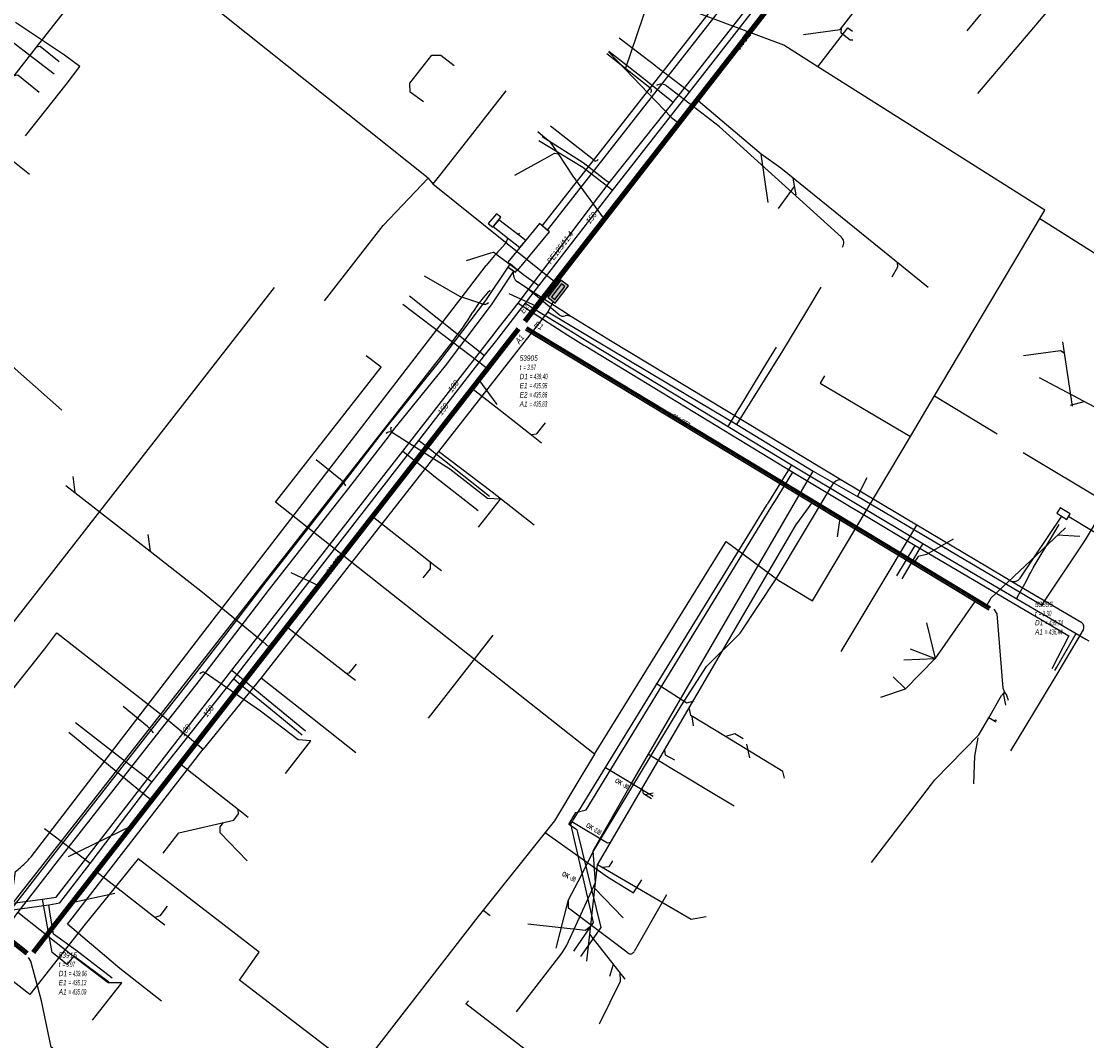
# Model space of a CAD drawing. Header units: metres. Extents: x 2695563 to 2696938, y 1260544 to 1262032.
# Tile 66 of 256: x 2696063 to 2696163, y 1260739 to 1260835. Entities that reach past the tile are written whole.
import ezdxf

# ---------------------------------------------------------------- set-up
doc = ezdxf.new("R2010")
doc.units = ezdxf.units.M
doc.linetypes.add('AUSGEZOGEN', pattern=[0])
for name, color, linetype in [('AW_LK_ Haltung Text', 7, 'AUSGEZOGEN'), ('AW_LK_Ein-Auslauftext', 24, 'AUSGEZOGEN'), ('AW_LK_Haltung', 24, 'AUSGEZOGEN'), ('AW_LK_Normschacht Text', 24, 'AUSGEZOGEN'), ('EW_Hoehenpunkt_Text', 7, 'AUSGEZOGEN'), ('EW_LK_Bauwerk_FL_Linie_Punkt', 1, 'AUSGEZOGEN'), ('EW_LK_Trasseabs', 1, 'AUSGEZOGEN'), ('EW_LK_Trasserand', 1, 'AUSGEZOGEN'), ('FM_LK_SW_BAUWERK', 94, 'AUSGEZOGEN'), ('FM_LK_SW_TRASSEKANTE', 94, 'AUSGEZOGEN'), ('GA_LK_Leitung', 32, 'AUSGEZOGEN'), ('GA_LK_Leitung_Text', 32, 'AUSGEZOGEN'), ('TV_LK_LEITUNG', 92, 'AUSGEZOGEN'), ('WA_LK_Leitung', 171, 'AUSGEZOGEN'), ('WA_LK_Leitung_Text', 171, 'AUSGEZOGEN')]:
    doc.layers.add(name, color=color, linetype=linetype)
doc.styles.add('ARIAL', font='arial.ttf')
doc.styles.add('ARIALNARROW', font='ARIALN.TTF')
pattern_1 = [(0, (2699905, 1265050), (2025, 2025), [2025, -2025]), (90, (2699905, 1265050), (-2025, 2025), [2025, -2025])]
pattern_2 = [(0, (2708005, 1273150), (6075, 6075), [6075, -6075]), (90, (2708005, 1273150), (-6075, 6075), [6075, -6075])]

# ---------------------------------------------------------------- blocks, each defined once
blk = doc.blocks.new('COMPLEXOBJECT_1712')
at = {"layer": 'EW_LK_Trasserand', "color": 1, "linetype": 'AUSGEZOGEN', "transparency": 33554687}
for p, q in [((6012.65, 10781.61), (6012.3, 10779.59)), ((6013.58, 10779.38), (6013.94, 10781.48))]:
    blk.add_line(p, q, dxfattribs=at)
for points in [[(6022.06, 10791.16), (6023.52, 10792.92), (6029.48, 10800.66), (6040.18, 10814.2), (6052.25, 10829.54), (6066.24, 10847.46), (6065.22, 10848.29), (6051.18, 10830.41), (6039.14, 10815.01), (6028.46, 10801.49), (6022.44, 10793.8), (6020.93, 10792.22)], [(6010.37, 10774.76), (6009.44, 10773.35), (6007.98, 10771.48), (6007, 10770.1), (6008.52, 10770.04)], [(6008.52, 10770.04), (6008.99, 10770.67), (6010.5, 10772.6), (6011.5, 10774.11)]]:
    blk.add_lwpolyline(points, dxfattribs=at)
for centre, radius, start, end in [((5987.01, 10834.82), 54.45, 304.3893, 308.5216), ((6012.35, 10801.11), 13.91, 296.5461, 314.3247), ((6025.63, 10779.05), 13.39, 125.967, 147.1026), ((6023.86, 10780.25), 9.95, 122.1401, 147.6386), ((6024.51, 10779.91), 11.98, 147.6204, 171.815), ((6024.62, 10779.87), 10.8, 148.1136, 171.4471), ((6000, 10781.68), 12.47, 326.2831, 350.3392), ((6000.76, 10781.4), 12.98, 325.8783, 351.0641)]:
    blk.add_arc(centre, radius, start, end, dxfattribs=at)
blk = doc.blocks.new('COMPLEXOBJECT_1714')
at = {"layer": 'EW_LK_Trasserand', "color": 1, "linetype": 'AUSGEZOGEN', "transparency": 33554687}
blk.add_line((6031.1, 10768.89), (6036.31, 10765.68), dxfattribs=at)
for points in [[(6059.99, 10749.23), (6061.67, 10751.12), (6061.88, 10751.38), (6065.88, 10756.55), (6075.08, 10768.31), (6078.82, 10773.04), (6079.44, 10773.85), (6082.13, 10777.36), (6085.7, 10782.02), (6089.83, 10787.26), (6093.18, 10791.54), (6096.98, 10796.47), (6097.41, 10797.03), (6102.24, 10803.03), (6106.58, 10808.77), (6108.69, 10811.92), (6108.11, 10812.31), (6106.01, 10809.18), (6101.69, 10803.47), (6096.86, 10797.47), (6096.4, 10796.87), (6092.62, 10791.97), (6089.28, 10787.69), (6085.15, 10782.45), (6081.58, 10777.78), (6078.89, 10774.28), (6078.26, 10773.47), (6074.53, 10768.74), (6065.33, 10756.98), (6061.32, 10751.81), (6061.13, 10751.56), (6059.59, 10749.83)], [(6036.69, 10766.27), (6031.55, 10769.43), (6031.1, 10768.89)], [(6038.94, 10763.86), (6039.48, 10763.44), (6039.83, 10763.17), (6040.72, 10762.47), (6054.16, 10751.92), (6058.01, 10749.06)], [(6058.36, 10749.67), (6054.58, 10752.47), (6041.16, 10763.01), (6040.31, 10763.68), (6039.91, 10763.99), (6039.36, 10764.43)]]:
    blk.add_lwpolyline(points, dxfattribs=at)
for centre, radius, start, end in [((6019.93, 10739.09), 31.22, 52.4979, 58.3744), ((6020.15, 10739.4), 31.55, 52.4937, 58.38), ((6058.84, 10750.33), 0.814, 233.3558, 260.1673), ((6058.87, 10750.48), 0.969, 260.213, 318.2751), ((6058.94, 10750.31), 1.56, 233.2409, 260.362), ((6058.93, 10750.18), 1.43, 260.0524, 318.4035)]:
    blk.add_arc(centre, radius, start, end, dxfattribs=at)
blk = doc.blocks.new('COMPLEXOBJECT_2184')
at = {"layer": 'EW_LK_Trasseabs', "color": 1, "linetype": 'AUSGEZOGEN', "transparency": 33554687}
for centre, radius, start, end in [((6113.32, 10808.32), 0.628, 231.0575, 286.0512), ((6113.69, 10807.03), 0.712, 55.8445, 106.0723)]:
    blk.add_arc(centre, radius, start, end, dxfattribs=at)
blk = doc.blocks.new('COMPLEXOBJECT_2224')
at = {"layer": 'EW_LK_Trasseabs', "color": 1, "linetype": 'AUSGEZOGEN', "transparency": 33554687}
blk.add_line((6123.03, 10753.32), (6119.99, 10747.97), dxfattribs=at)
blk.add_arc((6119.63, 10748.17), 0.411, 236.8173, 329.6196, dxfattribs=at)
blk = doc.blocks.new('COMPLEXOBJECT_2225')
at = {"layer": 'EW_LK_Trasseabs', "color": 1, "linetype": 'AUSGEZOGEN', "transparency": 33554687}
blk.add_lwpolyline([(6102.92, 10805.32), (6096.97, 10797.7), (6061.11, 10751.95), (6059.47, 10749.85)], dxfattribs=at)
for centre, radius, start, end in [((6114, 10802.46), 10.75, 134.6779, 148.6129), ((6080.13, 10823.11), 28.91, 322.0266, 328.6396)]:
    blk.add_arc(centre, radius, start, end, dxfattribs=at)
blk = doc.blocks.new('COMPLEXOBJECT_2278')
at = {"layer": 'EW_LK_Trasseabs', "color": 1, "linetype": 'AUSGEZOGEN', "transparency": 33554687}
blk.add_line((6107.36, 10813.92), (6107.87, 10814.5), dxfattribs=at)
blk.add_arc((6107.19, 10815.1), 0.907, 318.4972, 357.5845, dxfattribs=at)
blk = doc.blocks.new('COMPLEXOBJECT_2451')
at = {"layer": 'EW_LK_Trasseabs', "color": 1, "linetype": 'AUSGEZOGEN', "transparency": 33554687}
blk.add_lwpolyline([(6058.95, 10749.68), (6061.49, 10753.03), (6061.85, 10755.5)], dxfattribs=at)
blk.add_arc((6056.61, 10762.47), 8.72, 306.9506, 314.4799, dxfattribs=at)
blk = doc.blocks.new('COMPLEXOBJECT_2455')
at = {"layer": 'EW_LK_Trasseabs', "color": 1, "linetype": 'AUSGEZOGEN', "transparency": 33554687}
blk.add_line((6138.47, 10791.58), (6138.77, 10792.04), dxfattribs=at)
blk.add_arc((6139.29, 10791.66), 0.643, 62.5307, 144.2543, dxfattribs=at)
blk = doc.blocks.new('COMPLEXOBJECT_2456')
at = {"layer": 'EW_LK_Trasseabs', "color": 1, "linetype": 'AUSGEZOGEN', "transparency": 33554687}
blk.add_line((6156.26, 10783.08), (6160.19, 10788.88), dxfattribs=at)
blk.add_arc((6155.66, 10783.45), 0.709, 242.09, 328.1919, dxfattribs=at)
blk = doc.blocks.new('COMPLEXOBJECT_2457')
at = {"layer": 'EW_LK_Trasseabs', "color": 1, "linetype": 'AUSGEZOGEN', "transparency": 33554687}
for p, q in [((6162.06, 10778.86), (6155.32, 10782.83)), ((6159.85, 10774.2), (6162.21, 10778.21))]:
    blk.add_line(p, q, dxfattribs=at)
blk.add_arc((6161.75, 10778.45), 0.521, 333.4689, 53.0614, dxfattribs=at)
blk = doc.blocks.new('COMPLEXOBJECT_2458')
at = {"layer": 'EW_LK_Trasseabs', "color": 1, "linetype": 'AUSGEZOGEN', "transparency": 33554687}
blk.add_lwpolyline([(6139.46, 10815.12), (6127.97, 10825.52), (6123.1, 10829.28)], dxfattribs=at)
for centre, radius, start, end in [((6122.52, 10828.59), 0.904, 49.9947, 118.6288), ((6138.98, 10814.59), 0.714, 325.325, 47.8529)]:
    blk.add_arc(centre, radius, start, end, dxfattribs=at)
blk = doc.blocks.new('COMPLEXOBJECT_2459')
at = {"layer": 'EW_LK_Trasseabs', "color": 1, "linetype": 'AUSGEZOGEN', "transparency": 33554687}
blk.add_line((6104.12, 10809.91), (6106.09, 10812.45), dxfattribs=at)
blk.add_arc((6119.79, 10801.83), 17.34, 135.8101, 142.2394, dxfattribs=at)
blk = doc.blocks.new('COMPLEXOBJECT_2460')
at = {"layer": 'EW_LK_Trasseabs', "color": 1, "linetype": 'AUSGEZOGEN', "transparency": 33554687}
blk.add_line((6109.99, 10810.27), (6109.02, 10810.92), dxfattribs=at)
blk.add_arc((6109.54, 10811.68), 0.92, 163.2921, 235.7107, dxfattribs=at)
blk = doc.blocks.new('COMPLEXOBJECT_2565')
at = {"layer": 'EW_LK_Trasseabs', "color": 1, "linetype": 'AUSGEZOGEN', "transparency": 33554687}
blk.add_line((6063.31, 10756.88), (6079.56, 10778.04), dxfattribs=at)
blk.add_arc((6056.67, 10762.44), 8.66, 314.302, 320.071, dxfattribs=at)
blk = doc.blocks.new('COMPLEXOBJECT_2629')
at = {"layer": 'EW_LK_Trasseabs', "color": 1, "linetype": 'AUSGEZOGEN', "transparency": 33554687}
blk.add_line((6074.24, 10769.12), (6071.97, 10771.02), dxfattribs=at)
blk.add_arc((6071.59, 10766.01), 4.08, 38.0644, 49.5569, dxfattribs=at)
blk = doc.blocks.new('COMPLEXOBJECT_2630')
at = {"layer": 'EW_LK_Trasseabs', "color": 1, "linetype": 'AUSGEZOGEN', "transparency": 33554687}
blk.add_line((6092.39, 10792.34), (6090.1, 10794.2), dxfattribs=at)
blk.add_arc((6091, 10790.62), 2.21, 30.7489, 50.9981, dxfattribs=at)

msp = doc.modelspace()

# ---------------------------------------------------------------- hatches: boundary and pattern name
at = {"layer": 'EW_LK_Bauwerk_FL_Linie_Punkt', "lineweight": 18, "transparency": 33554687}
h = msp.add_hatch(dxfattribs=at)
h.set_pattern_fill('MUSTER', color=1, scale=2025, style=0, pattern_type=2)
h.set_pattern_definition(pattern_1)
h.paths.add_polyline_path([(2696108.43, 1260816.8), (2696108.02, 1260817.13), (2696107.25, 1260816.2), (2696107.66, 1260815.86)], flags=0)
h = msp.add_hatch(dxfattribs=at)
h.set_pattern_fill('MUSTER', color=1, scale=4050, style=0, pattern_type=2)
h.set_pattern_definition([(0, (2703955, 1269100), (4050, 4050), [4050, -4050]), (90, (2703955, 1269100), (-4050, 4050), [4050, -4050])])
h.paths.add_polyline_path([(2696113, 1260815.43), (2696112.06, 1260816.2), (2696109.09, 1260812.58), (2696110.03, 1260811.81)], flags=0)
h = msp.add_hatch(dxfattribs=at)
h.set_pattern_fill('MUSTER', color=1, scale=2025, style=0, pattern_type=2)
h.set_pattern_definition(pattern_1)
h.paths.add_polyline_path([(2696161.95, 1260788.91), (2696161, 1260789.49), (2696160.69, 1260788.98), (2696161.64, 1260788.4)], flags=0)
at = {"layer": 'EW_LK_Trasserand', "lineweight": 18, "transparency": 33554687}
h = msp.add_hatch(dxfattribs=at)
h.set_pattern_fill('MUSTER', color=1, scale=6075, style=0, pattern_type=2)
h.set_pattern_definition(pattern_2)
h.paths.add_polyline_path([(2696131.75, 1260840.85), (2696112.3, 1260816.01), (2696112.82, 1260815.58), (2696132.31, 1260840.5), (2696138.59, 1260848.35), (2696145.96, 1260857.77), (2696145.43, 1260858.19), (2696138.08, 1260848.76)], flags=0)
h = msp.add_hatch(dxfattribs=at)
h.set_pattern_fill('MUSTER', color=1, scale=6075, style=0, pattern_type=2)
h.set_pattern_definition(pattern_2)
h.paths.add_polyline_path([(2696108.23, 1260816.56), (2696107.72, 1260815.93), (2696110.22, 1260813.96), (2696110.76, 1260814.62)], flags=0)
h = msp.add_hatch(dxfattribs=at)
h.set_pattern_fill('MUSTER', color=1, scale=6075, style=0, pattern_type=2)
h.set_pattern_definition(pattern_2)
h.paths.add_polyline_path([(2696032.07, 1260768.7), (2696037.27, 1260765.49), (2696037.36, 1260765.44), (2696037.45, 1260765.38), (2696037.54, 1260765.33), (2696037.63, 1260765.27), (2696037.71, 1260765.22), (2696037.8, 1260765.16), (2696037.89, 1260765.1), (2696037.97, 1260765.05), (2696038.06, 1260764.99), (2696038.15, 1260764.93), (2696038.23, 1260764.88), (2696038.32, 1260764.82), (2696038.4, 1260764.76), (2696038.49, 1260764.7), (2696038.57, 1260764.65), (2696038.66, 1260764.59), (2696038.74, 1260764.53), (2696038.83, 1260764.47), (2696038.91, 1260764.41), (2696039, 1260764.35), (2696039.08, 1260764.29), (2696039.17, 1260764.23), (2696039.25, 1260764.17), (2696039.33, 1260764.11), (2696039.42, 1260764.05), (2696039.5, 1260763.99), (2696039.58, 1260763.92), (2696039.66, 1260763.86), (2696039.75, 1260763.8), (2696039.83, 1260763.74), (2696039.91, 1260763.67), (2696040.45, 1260763.25), (2696040.8, 1260762.98), (2696041.69, 1260762.28), (2696055.13, 1260751.73), (2696058.98, 1260748.87), (2696059, 1260748.86), (2696059.02, 1260748.84), (2696059.04, 1260748.83), (2696059.05, 1260748.82), (2696059.07, 1260748.8), (2696059.1, 1260748.79), (2696059.12, 1260748.78), (2696059.14, 1260748.77), (2696059.16, 1260748.76), (2696059.18, 1260748.74), (2696059.2, 1260748.73), (2696059.22, 1260748.72), (2696059.24, 1260748.71), (2696059.26, 1260748.7), (2696059.28, 1260748.69), (2696059.31, 1260748.68), (2696059.33, 1260748.67), (2696059.35, 1260748.67), (2696059.37, 1260748.66), (2696059.4, 1260748.65), (2696059.42, 1260748.64), (2696059.44, 1260748.63), (2696059.46, 1260748.63), (2696059.49, 1260748.62), (2696059.51, 1260748.61), (2696059.53, 1260748.61), (2696059.56, 1260748.6), (2696059.58, 1260748.6), (2696059.6, 1260748.59), (2696059.63, 1260748.59), (2696059.65, 1260748.58), (2696059.7, 1260748.58), (2696059.74, 1260748.57), (2696059.79, 1260748.57), (2696059.84, 1260748.56), (2696059.88, 1260748.56), (2696059.93, 1260748.56), (2696059.98, 1260748.56), (2696060.02, 1260748.57), (2696060.07, 1260748.57), (2696060.12, 1260748.58), (2696060.16, 1260748.59), (2696060.21, 1260748.6), (2696060.25, 1260748.61), (2696060.3, 1260748.62), (2696060.34, 1260748.63), (2696060.39, 1260748.65), (2696060.43, 1260748.67), (2696060.48, 1260748.69), (2696060.52, 1260748.71), (2696060.56, 1260748.73), (2696060.6, 1260748.75), (2696060.64, 1260748.77), (2696060.68, 1260748.8), (2696060.72, 1260748.82), (2696060.76, 1260748.85), (2696060.8, 1260748.88), (2696060.83, 1260748.91), (2696060.87, 1260748.94), (2696060.9, 1260748.97), (2696060.93, 1260749.01), (2696060.96, 1260749.04), (2696062.64, 1260750.93), (2696062.85, 1260751.19), (2696066.85, 1260756.35), (2696076.05, 1260768.12), (2696079.79, 1260772.85), (2696080.41, 1260773.67), (2696083.1, 1260777.17), (2696086.67, 1260781.83), (2696090.8, 1260787.07), (2696094.15, 1260791.35), (2696097.95, 1260796.28), (2696098.38, 1260796.84), (2696103.21, 1260802.84), (2696107.55, 1260808.58), (2696109.66, 1260811.73), (2696109.08, 1260812.12), (2696106.98, 1260808.99), (2696102.66, 1260803.27), (2696097.83, 1260797.28), (2696097.37, 1260796.68), (2696093.59, 1260791.78), (2696090.25, 1260787.5), (2696086.12, 1260782.26), (2696082.55, 1260777.59), (2696079.86, 1260774.09), (2696079.23, 1260773.28), (2696075.5, 1260768.55), (2696066.3, 1260756.78), (2696062.29, 1260751.62), (2696062.1, 1260751.37), (2696060.56, 1260749.64), (2696060.54, 1260749.62), (2696060.52, 1260749.6), (2696060.5, 1260749.58), (2696060.47, 1260749.56), (2696060.45, 1260749.53), (2696060.42, 1260749.52), (2696060.4, 1260749.5), (2696060.37, 1260749.48), (2696060.34, 1260749.46), (2696060.32, 1260749.45), (2696060.29, 1260749.43), (2696060.26, 1260749.42), (2696060.23, 1260749.4), (2696060.2, 1260749.39), (2696060.17, 1260749.38), (2696060.14, 1260749.37), (2696060.11, 1260749.36), (2696060.08, 1260749.35), (2696060.05, 1260749.34), (2696060.02, 1260749.34), (2696059.99, 1260749.33), (2696059.96, 1260749.33), (2696059.93, 1260749.32), (2696059.9, 1260749.32), (2696059.86, 1260749.32), (2696059.83, 1260749.32), (2696059.8, 1260749.32), (2696059.77, 1260749.32), (2696059.74, 1260749.33), (2696059.71, 1260749.33), (2696059.67, 1260749.33), (2696059.66, 1260749.34), (2696059.65, 1260749.34), (2696059.64, 1260749.34), (2696059.63, 1260749.34), (2696059.61, 1260749.35), (2696059.6, 1260749.35), (2696059.59, 1260749.35), (2696059.58, 1260749.36), (2696059.57, 1260749.36), (2696059.56, 1260749.36), (2696059.54, 1260749.37), (2696059.53, 1260749.37), (2696059.52, 1260749.38), (2696059.51, 1260749.38), (2696059.5, 1260749.39), (2696059.49, 1260749.39), (2696059.48, 1260749.4), (2696059.46, 1260749.4), (2696059.45, 1260749.41), (2696059.44, 1260749.41), (2696059.43, 1260749.42), (2696059.42, 1260749.42), (2696059.41, 1260749.43), (2696059.4, 1260749.44), (2696059.39, 1260749.44), (2696059.38, 1260749.45), (2696059.37, 1260749.45), (2696059.36, 1260749.46), (2696059.35, 1260749.47), (2696059.34, 1260749.48), (2696059.33, 1260749.48), (2696055.55, 1260752.28), (2696042.13, 1260762.82), (2696041.28, 1260763.49), (2696040.88, 1260763.8), (2696040.33, 1260764.24), (2696040.24, 1260764.3), (2696040.16, 1260764.37), (2696040.08, 1260764.43), (2696039.99, 1260764.49), (2696039.91, 1260764.55), (2696039.82, 1260764.62), (2696039.74, 1260764.68), (2696039.65, 1260764.74), (2696039.57, 1260764.8), (2696039.49, 1260764.86), (2696039.4, 1260764.92), (2696039.31, 1260764.98), (2696039.23, 1260765.04), (2696039.14, 1260765.1), (2696039.06, 1260765.16), (2696038.97, 1260765.22), (2696038.89, 1260765.28), (2696038.8, 1260765.34), (2696038.71, 1260765.4), (2696038.63, 1260765.46), (2696038.54, 1260765.51), (2696038.45, 1260765.57), (2696038.36, 1260765.63), (2696038.28, 1260765.69), (2696038.19, 1260765.74), (2696038.1, 1260765.8), (2696038.01, 1260765.86), (2696037.92, 1260765.91), (2696037.83, 1260765.97), (2696037.75, 1260766.02), (2696037.66, 1260766.08), (2696032.52, 1260769.24)], flags=0)
h = msp.add_hatch(dxfattribs=at)
h.set_pattern_fill('MUSTER', color=1, scale=6075, style=0, pattern_type=2)
h.set_pattern_definition(pattern_2)
h.paths.add_polyline_path([(2696109.29, 1260812.42), (2696109.08, 1260812.12), (2696109.81, 1260811.63), (2696109.97, 1260811.86)], flags=0)
at = {"layer": 'FM_LK_SW_BAUWERK', "transparency": 33554687}
for points in [[(2696114.79, 1260810.34), (2696114.08, 1260810.9), (2696112.83, 1260809.28), (2696113.54, 1260808.73)], [(2696114.44, 1260810.3), (2696114.13, 1260810.54), (2696113.18, 1260809.32), (2696113.49, 1260809.07)]]:
    msp.add_hatch(color=7, dxfattribs=at).paths.add_polyline_path(points)

# ---------------------------------------------------------------- linework, layer by layer
at = {"layer": 'AW_LK_Haltung', "linetype": 'AUSGEZOGEN', "transparency": 33554687}
for p, q in [((2696149.11, 1260856.74), (2696110.53, 1260807.12)), ((2696149.12, 1260856.73), (2696110.55, 1260807.11)), ((2696149.14, 1260856.72), (2696110.57, 1260807.1)), ((2696149.34, 1260856.56), (2696110.77, 1260806.94)), ((2696149.36, 1260856.55), (2696110.79, 1260806.93)), ((2696149.38, 1260856.53), (2696110.8, 1260806.92)), ((2696109.93, 1260806.41), (2696064.33, 1260747.81)), ((2696109.94, 1260806.4), (2696064.35, 1260747.79)), ((2696109.96, 1260806.39), (2696064.37, 1260747.78)), ((2696110.16, 1260806.23), (2696064.57, 1260747.62)), ((2696110.18, 1260806.22), (2696064.59, 1260747.61)), ((2696110.2, 1260806.21), (2696064.6, 1260747.6)), ((2696154.28, 1260779.87), (2696110.73, 1260806.19)), ((2696154.29, 1260779.89), (2696110.74, 1260806.21)), ((2696154.3, 1260779.91), (2696110.75, 1260806.22)), ((2696154.44, 1260780.13), (2696110.89, 1260806.45)), ((2696154.45, 1260780.15), (2696110.9, 1260806.46)), ((2696154.46, 1260780.16), (2696110.91, 1260806.48)), ((2696063.77, 1260747.46), (2696018.79, 1260783.31)), ((2696063.79, 1260747.48), (2696018.8, 1260783.32)), ((2696063.8, 1260747.49), (2696018.81, 1260783.34)), ((2696063.96, 1260747.7), (2696018.97, 1260783.54)), ((2696063.97, 1260747.71), (2696018.98, 1260783.56)), ((2696063.99, 1260747.73), (2696019, 1260783.57))]:
    msp.add_line(p, q, dxfattribs=at)
at = {"layer": 'AW_LK_Haltung', "color": 255, "transparency": 33554687}
for p, q in [((2696149.24, 1260856.64), (2696110.67, 1260807.02)), ((2696110.06, 1260806.31), (2696064.47, 1260747.7)), ((2696154.37, 1260780.02), (2696110.82, 1260806.34)), ((2696063.88, 1260747.59), (2696018.89, 1260783.44))]:
    msp.add_line(p, q, dxfattribs=at)
at = {"layer": 'AW_LK_Haltung', "color": 24, "linetype": 'AUSGEZOGEN', "transparency": 33554687}
for p, q in [((2696122.3, 1260837.17), (2696120.11, 1260830.71)), ((2696153.26, 1260828.44), (2696159.93, 1260836.3)), ((2696127.61, 1260827.22), (2696126.98, 1260827.75)), ((2696132.9, 1260822.74), (2696127.61, 1260827.22)), ((2696124.51, 1260826.14), (2696125.02, 1260825.73)), ((2696111.9, 1260824.86), (2696112.38, 1260824.46)), ((2696109.75, 1260820.74), (2696112.81, 1260822.45)), ((2696134.73, 1260821.41), (2696132.9, 1260822.74)), ((2696133.56, 1260818.2), (2696132.9, 1260822.74)), ((2696148.59, 1260810.2), (2696134.73, 1260821.41)), ((2696136.18, 1260818.9), (2696135.89, 1260820.47)), ((2696134.53, 1260817.61), (2696136.04, 1260819.68)), ((2696109.18, 1260809.62), (2696111.77, 1260808.44)), ((2696099.21, 1260808.62), (2696106.49, 1260803.11)), ((2696067.16, 1260798.68), (2696058.44, 1260806.36)), ((2696161.22, 1260805.09), (2696162.14, 1260799.05)), ((2696106.49, 1260803.11), (2696107.05, 1260802.69)), ((2696108.09, 1260799.19), (2696106.37, 1260801.56)), ((2696108.51, 1260798.5), (2696105.69, 1260800.69)), ((2696161.97, 1260799.15), (2696163.26, 1260799.49)), ((2696068.2, 1260792.44), (2696068.4, 1260790.94)), ((2696136.25, 1260787.99), (2696137.34, 1260789.5)), ((2696137.34, 1260789.5), (2696137.66, 1260789.94)), ((2696099.1, 1260786.5), (2696096.34, 1260788.67)), ((2696140.06, 1260786.75), (2696140.31, 1260788.51)), ((2696117.5, 1260755.92), (2696136.26, 1260788)), ((2696161.5, 1260787.62), (2696154.49, 1260781)), ((2696075.25, 1260786.97), (2696075.47, 1260785.4)), ((2696150.95, 1260786.54), (2696148.44, 1260785.09)), ((2696162.86, 1260786.78), (2696160.75, 1260786.92)), ((2696088.69, 1260783.42), (2696091.29, 1260782.19)), ((2696080.37, 1260781.56), (2696086.08, 1260776.88)), ((2696149.24, 1260775.31), (2696153, 1260780.67)), ((2696154.49, 1260781), (2696154.1, 1260780.35)), ((2696091.02, 1260776.17), (2696088.4, 1260778.22)), ((2696148.43, 1260778.67), (2696149.24, 1260775.32)), ((2696086.08, 1260776.88), (2696086.62, 1260776.43)), ((2696146.91, 1260776.24), (2696149.24, 1260775.32)), ((2696146.31, 1260775.19), (2696149.25, 1260775.32)), ((2696146.47, 1260772.48), (2696149.25, 1260775.32)), ((2696145.3, 1260773.61), (2696146.47, 1260772.48)), ((2696144.13, 1260771.68), (2696146.46, 1260772.48)), ((2696126.55, 1260769.01), (2696126.42, 1260769.88)), ((2696067.81, 1260768.41), (2696074.94, 1260762.56)), ((2696149.23, 1260763.92), (2696153.34, 1260768.16)), ((2696131.83, 1260766), (2696131.55, 1260767.29)), ((2696080.88, 1260763.36), (2696078.37, 1260765.33)), ((2696143.27, 1260756.15), (2696149.23, 1260763.92)), ((2696074.94, 1260762.56), (2696075.49, 1260762.11)), ((2696122.74, 1260762.67), (2696121.99, 1260762.51)), ((2696067.8, 1260756.71), (2696073.76, 1260759.64)), ((2696076.69, 1260757.04), (2696078.17, 1260758.93)), ((2696073.02, 1260753.23), (2696070.49, 1260755.2)), ((2696116.5, 1260746.89), (2696117.5, 1260755.92)), ((2696072.13, 1260753.25), (2696068.1, 1260752.37)), ((2696119.91, 1260750.95), (2696117.26, 1260753.72)), ((2696120.11, 1260745.19), (2696116.78, 1260749.42)), ((2696118.68, 1260745.48), (2696119, 1260746.6))]:
    msp.add_line(p, q, dxfattribs=at)
for points in [[(2696136.87, 1260833.98), (2696140.33, 1260834.43), (2696140.45, 1260834.59), (2696145.5, 1260841.12)], [(2696067.74, 1260836.59), (2696064.76, 1260832.78), (2696062.66, 1260830.09), (2696060.59, 1260827.45)], [(2696141.51, 1260833.43), (2696141.26, 1260833.43), (2696140.42, 1260834.09), (2696140.45, 1260834.59)], [(2696066.91, 1260831.41), (2696065.12, 1260832.86), (2696064.76, 1260832.78)], [(2696118.54, 1260832.36), (2696120.11, 1260830.71), (2696124.51, 1260826.14)], [(2696101.17, 1260827.64), (2696099.9, 1260828.55), (2696099.86, 1260829.39), (2696101.94, 1260832.02), (2696102.78, 1260832.03), (2696104.05, 1260831.05)], [(2696065.04, 1260828.51), (2696063.04, 1260830.16), (2696062.66, 1260830.09)], [(2696112.38, 1260824.46), (2696113.01, 1260823.95), (2696113.8, 1260822.76), (2696115.2, 1260820.65), (2696118.03, 1260816.74)], [(2696112.81, 1260822.45), (2696113.48, 1260822.82), (2696113.8, 1260822.76)], [(2696145.2, 1260811.19), (2696145.75, 1260812.13), (2696145.7, 1260812.54)], [(2696157.54, 1260803.8), (2696161.04, 1260804.29), (2696161.38, 1260804.06)], [(2696159.03, 1260801.74), (2696173.03, 1260794.31), (2696173.47, 1260794.35)], [(2696112.26, 1260795.57), (2696111.63, 1260796.07), (2696108.51, 1260798.5)], [(2696112.6, 1260797.49), (2696111.74, 1260796.4), (2696111.28, 1260796.34)], [(2696067.55, 1260791.6), (2696068.4, 1260790.94), (2696075.47, 1260785.4), (2696080.37, 1260781.56)], [(2696102.85, 1260783.56), (2696102.22, 1260784.05), (2696099.1, 1260786.5)], [(2696148.44, 1260785.09), (2696147.64, 1260784.9), (2696147.25, 1260784.32)], [(2696101.14, 1260782.91), (2696101.81, 1260783.75), (2696101.81, 1260784.38)], [(2696155.77, 1260772.19), (2696155.65, 1260772.53), (2696155.09, 1260779.51), (2696154.8, 1260779.95)], [(2696094.77, 1260773.25), (2696094.14, 1260773.74), (2696091.02, 1260776.17)], [(2696094.82, 1260774.81), (2696094.13, 1260773.95), (2696093.9, 1260773.92)], [(2696123.02, 1260773.01), (2696125.9, 1260771.15), (2696126.6, 1260771.36)], [(2696153.34, 1260768.16), (2696154.3, 1260769.76), (2696155.47, 1260771.85), (2696155.77, 1260772.17)], [(2696155.9, 1260770.94), (2696155.71, 1260771.91), (2696155.77, 1260772.19)], [(2696156.15, 1260771.38), (2696155.95, 1260771.95), (2696155.77, 1260772.19)], [(2696135.1, 1260764.07), (2696134.93, 1260764.71), (2696129.54, 1260767.99), (2696126.27, 1260769.97), (2696126.16, 1260770.6)], [(2696154.95, 1260769.33), (2696154.76, 1260769.46), (2696154.3, 1260769.76)], [(2696155.02, 1260769.46), (2696154.92, 1260769.52), (2696154.76, 1260769.46)], [(2696131.21, 1260767.78), (2696130.43, 1260768.24), (2696129.54, 1260767.99)], [(2696152.87, 1260763.56), (2696152.99, 1260766.15), (2696153.29, 1260767.88)], [(2696124.77, 1260765.78), (2696123.9, 1260766.25), (2696123.83, 1260766.75)], [(2696084.69, 1260760.38), (2696084.05, 1260760.87), (2696080.88, 1260763.36)], [(2696122.59, 1260762.15), (2696121.83, 1260762.61), (2696121.75, 1260763.11)], [(2696078.16, 1260758.93), (2696083.32, 1260760.12), (2696083.78, 1260760.73), (2696083.73, 1260761.15)], [(2696115.1, 1260760.02), (2696118.45, 1260757.99), (2696118.76, 1260758.07)], [(2696084.58, 1260756.31), (2696082.06, 1260758.95), (2696082.06, 1260759.51), (2696082.36, 1260759.9)], [(2696118.93, 1260756.3), (2696118.57, 1260755.75), (2696117.93, 1260755.67)], [(2696127.73, 1260751.05), (2696126.33, 1260750.8), (2696117.51, 1260755.92)], [(2696076.86, 1260750.25), (2696076.22, 1260750.74), (2696073.02, 1260753.23)], [(2696077.07, 1260752.04), (2696076.36, 1260751.13), (2696075.91, 1260750.99)], [(2696110.96, 1260750.4), (2696116.37, 1260749.78), (2696116.87, 1260750.21)], [(2696065.25, 1260743.16), (2696064.24, 1260746.87), (2696064.03, 1260747.22)], [(2696117.71, 1260740.98), (2696119.67, 1260744.99), (2696119.63, 1260745.8)], [(2696067.2, 1260738.04), (2696066.61, 1260738.45), (2696066.16, 1260738.81), (2696065.25, 1260743.16)], [(2696112.45, 1260737.49), (2696112.33, 1260737.32), (2696105.15, 1260742.86), (2696105.38, 1260743.15)]]:
    msp.add_lwpolyline(points, dxfattribs=at)
at = {"layer": 'EW_LK_Bauwerk_FL_Linie_Punkt', "color": 1, "linetype": 'AUSGEZOGEN', "transparency": 33554687}
for points in [[(2696108.43, 1260816.8), (2696108.02, 1260817.13), (2696107.25, 1260816.2), (2696107.66, 1260815.86), (2696108.43, 1260816.8)], [(2696113, 1260815.43), (2696112.06, 1260816.2), (2696109.09, 1260812.58), (2696110.03, 1260811.81), (2696113, 1260815.43)], [(2696161.95, 1260788.91), (2696161, 1260789.49), (2696160.69, 1260788.98), (2696161.64, 1260788.4), (2696161.95, 1260788.91)]]:
    msp.add_lwpolyline(points, close=True, dxfattribs=at)
at = {"layer": 'EW_LK_Trasseabs', "color": 1, "linetype": 'AUSGEZOGEN', "transparency": 33554687}
for p, q in [((2696067.41, 1260832.02), (2696062.81, 1260835.11)), ((2696122.43, 1260828.95), (2696118.4, 1260832.15)), ((2696068.87, 1260830.98), (2696067.41, 1260832.02)), ((2696067.56, 1260829.28), (2696068.87, 1260830.98)), ((2696063.76, 1260824.45), (2696067.56, 1260829.28)), ((2696117.14, 1260822.18), (2696113.09, 1260825.37)), ((2696110.08, 1260815.14), (2696110.21, 1260815.3)), ((2696104.56, 1260809.35), (2696101.26, 1260811.25)), ((2696106.72, 1260808.64), (2696104.56, 1260809.35)), ((2696113.9, 1260807.64), (2696110.96, 1260810.08)), ((2696114.15, 1260808.03), (2696110.96, 1260810.08)), ((2696115.06, 1260807.43), (2696114.15, 1260808.03)), ((2696118.73, 1260805.17), (2696115.06, 1260807.43)), ((2696140.55, 1260792.04), (2696118.73, 1260805.17)), ((2696103.64, 1260793.13), (2696098.25, 1260796.53)), ((2696107.17, 1260790.37), (2696103.64, 1260793.13)), ((2696147.53, 1260787.86), (2696140.55, 1260792.04)), ((2696106.33, 1260787.67), (2696108.38, 1260790.29)), ((2696108.38, 1260790.29), (2696107.17, 1260790.37)), ((2696161.8, 1260788.66), (2696171.03, 1260783.11)), ((2696144.94, 1260783.51), (2696147.53, 1260787.86)), ((2696154.17, 1260783.9), (2696147.53, 1260787.86)), ((2696143.23, 1260780.67), (2696144.94, 1260783.51)), ((2696155.95, 1260782.84), (2696154.17, 1260783.9)), ((2696156.29, 1260782.64), (2696155.95, 1260782.84)), ((2696140.4, 1260775.98), (2696143.23, 1260780.67)), ((2696085.85, 1260770.39), (2696080.65, 1260773.97)), ((2696159.24, 1260771.4), (2696160.82, 1260774.01)), ((2696156.37, 1260766.64), (2696159.24, 1260771.4)), ((2696089.38, 1260767.67), (2696085.85, 1260770.39)), ((2696120.65, 1260763.05), (2696125.36, 1260770.87)), ((2696088.19, 1260764.53), (2696090.58, 1260767.59)), ((2696090.58, 1260767.59), (2696089.38, 1260767.67)), ((2696118.07, 1260758.77), (2696120.65, 1260763.05)), ((2696117.18, 1260757.29), (2696118.07, 1260758.77)), ((2696115.68, 1260754.37), (2696117.18, 1260757.29)), ((2696114.79, 1260752.64), (2696115.68, 1260754.37)), ((2696113.62, 1260748.09), (2696114.79, 1260752.64)), ((2696067.99, 1260747.55), (2696063.02, 1260751.46)), ((2696071.53, 1260744.83), (2696067.99, 1260747.55)), ((2696070.06, 1260741.35), (2696072.81, 1260744.84)), ((2696072.81, 1260744.84), (2696071.53, 1260744.83))]:
    msp.add_line(p, q, dxfattribs=at)
for points in [[(2696080.53, 1260777.85), (2696091.21, 1260791.71), (2696105.09, 1260809.72)], [(2696130.92, 1260777.7), (2696134.31, 1260782.81), (2696139.44, 1260791.39)], [(2696125.36, 1260770.87), (2696127.75, 1260774.58), (2696130.92, 1260777.7)], [(2696120.38, 1260747.64), (2696114.79, 1260751.86), (2696114.79, 1260752.64)]]:
    msp.add_lwpolyline(points, dxfattribs=at)
for centre, radius, start, end in [((2696122.3, 1260828.7), 0.283, 309.5949, 62.7911), ((2696117.34, 1260822.39), 0.291, 224.7094, 325.7719), ((2696106.88, 1260809.14), 0.523, 252.0088, 317.6326), ((2696097.98, 1260796.18), 0.441, 53.4099, 137.2957), ((2696098.45, 1260796.87), 0.39, 150.2241, 238.8675), ((2696080.44, 1260773.67), 0.368, 55.2435, 144.9515)]:
    msp.add_arc(centre, radius, start, end, dxfattribs=at)
at = {"layer": 'EW_LK_Trasserand', "color": 1, "linetype": 'AUSGEZOGEN', "transparency": 33554687}
for points in [[(2696131.75, 1260840.85), (2696112.3, 1260816.01), (2696112.82, 1260815.58), (2696132.31, 1260840.5), (2696138.59, 1260848.35), (2696145.96, 1260857.77), (2696145.43, 1260858.19), (2696138.08, 1260848.76), (2696131.75, 1260840.85)], [(2696108.23, 1260816.56), (2696107.72, 1260815.93), (2696110.22, 1260813.96), (2696110.76, 1260814.62), (2696108.23, 1260816.56)], [(2696109.29, 1260812.42), (2696109.08, 1260812.12), (2696109.81, 1260811.63), (2696109.97, 1260811.86), (2696109.29, 1260812.42)]]:
    msp.add_lwpolyline(points, close=True, dxfattribs=at)
at = {"layer": 'FM_LK_SW_BAUWERK', "color": 94, "transparency": 33554687}
for points in [[(2696114.79, 1260810.34), (2696114.08, 1260810.9), (2696112.83, 1260809.28), (2696113.54, 1260808.73), (2696114.79, 1260810.34)], [(2696114.44, 1260810.3), (2696114.13, 1260810.54), (2696113.18, 1260809.32), (2696113.49, 1260809.07), (2696114.44, 1260810.3)]]:
    msp.add_lwpolyline(points, close=True, dxfattribs=at)
at = {"layer": 'FM_LK_SW_TRASSEKANTE', "color": 94, "linetype": 'AUSGEZOGEN', "transparency": 33554687}
for p, q in [((2696101.59, 1260820.47), (2696102.04, 1260819.94)), ((2696102.04, 1260819.94), (2696113.77, 1260810.5)), ((2696113.36, 1260808.86), (2696112.83, 1260807.92)), ((2696112.83, 1260807.92), (2696102.57, 1260794.77)), ((2696130.6, 1260797.33), (2696137.79, 1260792.94)), ((2696102.57, 1260794.77), (2696085.91, 1260773.5)), ((2696165.41, 1260789.92), (2696157.52, 1260794.65)), ((2696137.79, 1260792.94), (2696141.96, 1260790.55)), ((2696141.96, 1260790.55), (2696142.87, 1260792.33)), ((2696085.91, 1260773.5), (2696080.45, 1260766.79))]:
    msp.add_line(p, q, dxfattribs=at)
for points in [[(2696101.59, 1260820.47), (2696082.64, 1260835.57), (2696075, 1260841.74), (2696070.4, 1260845.37)], [(2696152.27, 1260834.33), (2696154.8, 1260837.43), (2696157.32, 1260840.53), (2696161.77, 1260846)], [(2696108.9, 1260828.68), (2696105.2, 1260823.96), (2696102.66, 1260820.72), (2696102.04, 1260819.94)], [(2696064.12, 1260820.83), (2696062.55, 1260822.06), (2696060.97, 1260823.29), (2696057.48, 1260826.74)], [(2696091.84, 1260808.94), (2696097.38, 1260816.03), (2696101.59, 1260820.47)], [(2696130.6, 1260797.33), (2696134.92, 1260804.24), (2696136.99, 1260807.66), (2696138.53, 1260810.23)], [(2696112.83, 1260807.92), (2696125.97, 1260800.09), (2696130.6, 1260797.33)], [(2696111.56, 1260787.87), (2696107.62, 1260790.95), (2696102.57, 1260794.77)], [(2696122.31, 1260766.35), (2696125.97, 1260772.63), (2696137.79, 1260792.94)], [(2696165.41, 1260789.92), (2696163.35, 1260786.49), (2696159.24, 1260780.35), (2696141.96, 1260790.55)], [(2696061.85, 1260771.55), (2696065.58, 1260776.24), (2696066.68, 1260777.73), (2696076.61, 1260769.97), (2696080.45, 1260766.79)], [(2696085.91, 1260773.5), (2696090.88, 1260769.58), (2696094.81, 1260766.5)], [(2696076.53, 1260743.11), (2696072.6, 1260746.2), (2696067.69, 1260750.37), (2696080.45, 1260766.79)], [(2696109.9, 1260742.12), (2696111.74, 1260744.49), (2696114.19, 1260747.66), (2696114.63, 1260748.39), (2696117.33, 1260754.26), (2696117.1, 1260757.25), (2696120.72, 1260763.57), (2696122.31, 1260766.35)], [(2696122.31, 1260766.35), (2696124.35, 1260765.08), (2696125.97, 1260764.11), (2696127.78, 1260763.03), (2696130.36, 1260761.49)]]:
    msp.add_lwpolyline(points, dxfattribs=at)
at = {"layer": 'GA_LK_Leitung', "color": 32, "linetype": 'AUSGEZOGEN', "transparency": 33554687}
for p, q in [((2696116.15, 1260821.91), (2696112.3, 1260824.35)), ((2696107.95, 1260806.05), (2696110.04, 1260808.73)), ((2696102.7, 1260792.06), (2696106.3, 1260789.25))]:
    msp.add_line(p, q, dxfattribs=at)
for points in [[(2696110.04, 1260808.73), (2696118.6, 1260820.02), (2696124.61, 1260827.58), (2696136.2, 1260842.35), (2696146.77, 1260855.72)], [(2696122.18, 1260829.56), (2696122.01, 1260829.69), (2696118.59, 1260832.39)], [(2696124.61, 1260827.58), (2696124.31, 1260827.82), (2696122.37, 1260829.4), (2696122.18, 1260829.56)], [(2696118.6, 1260820.02), (2696118.3, 1260820.25), (2696116.15, 1260821.91)], [(2696110.04, 1260808.73), (2696114.73, 1260805.71), (2696116.24, 1260804.79)], [(2696020.76, 1260784.08), (2696021.1, 1260783.82), (2696056.79, 1260755.55), (2696061.11, 1260752.14), (2696065.34, 1260752.71), (2696066.62, 1260752.89), (2696083.13, 1260774.23), (2696099.21, 1260794.8), (2696107.79, 1260805.84), (2696107.95, 1260806.05)], [(2696116.24, 1260804.79), (2696116.43, 1260804.67), (2696135.87, 1260792.83), (2696147.36, 1260785.96)], [(2696099.21, 1260794.8), (2696101.71, 1260792.84), (2696101.95, 1260792.65), (2696102.3, 1260792.38), (2696102.7, 1260792.06)], [(2696133.85, 1260789.56), (2696134, 1260789.8), (2696134.23, 1260790.18), (2696135.77, 1260792.68), (2696135.87, 1260792.83)], [(2696115.6, 1260759.22), (2696115.48, 1260759.29), (2696115.26, 1260759.44), (2696114.82, 1260759.73), (2696115.47, 1260760.85), (2696116.45, 1260761.11), (2696133.85, 1260789.56)], [(2696145.64, 1260783.09), (2696147.26, 1260785.8), (2696147.36, 1260785.96)], [(2696147.36, 1260785.96), (2696148.12, 1260785.51), (2696161.81, 1260777.46), (2696160.2, 1260774.37)], [(2696083.13, 1260774.23), (2696086.56, 1260771.41), (2696090.06, 1260768.54)], [(2696115.93, 1260747.32), (2696117.87, 1260750.04), (2696115.66, 1260758.97), (2696115.6, 1260759.22)], [(2696067.64, 1260746.58), (2696067.39, 1260746.78), (2696067.17, 1260746.96), (2696066.26, 1260747.7), (2696065.34, 1260752.71)], [(2696071.58, 1260744.9), (2696068.29, 1260747.36), (2696067.64, 1260746.58)]]:
    msp.add_lwpolyline(points, dxfattribs=at)
at = {"layer": 'TV_LK_LEITUNG', "color": 92, "linetype": 'AUSGEZOGEN', "transparency": 33554687}
for p, q in [((2696062.54, 1260778.62), (2696087.14, 1260810.2)), ((2696146.92, 1260796.19), (2696149.18, 1260800)), ((2696149.18, 1260800), (2696155.08, 1260796.43)), ((2696137.73, 1260780.75), (2696146.92, 1260796.19)), ((2696117.23, 1260766.32), (2696115.65, 1260763.74)), ((2696112.58, 1260758.97), (2696106.76, 1260751.67)), ((2696106.76, 1260751.67), (2696107.42, 1260751.18))]:
    msp.add_line(p, q, dxfattribs=at)
for points in [[(2696138.23, 1260830.95), (2696135.04, 1260832.96), (2696126.88, 1260836), (2696122.73, 1260839.23)], [(2696138.23, 1260830.95), (2696141.05, 1260834.59), (2696141.47, 1260834.28)], [(2696159.09, 1260816.68), (2696159.55, 1260817.45), (2696138.23, 1260830.95)], [(2696149.18, 1260800), (2696155.96, 1260811.39), (2696158.86, 1260816.31), (2696159.09, 1260816.68)], [(2696159.09, 1260816.68), (2696181.08, 1260802.81), (2696184.82, 1260807.46)], [(2696117.23, 1260766.32), (2696105.92, 1260775.26), (2696087.25, 1260790.03), (2696097.18, 1260802.71), (2696095.76, 1260803.77)], [(2696138.84, 1260801.88), (2696138.44, 1260801.19), (2696146.92, 1260796.19)], [(2696117.23, 1260766.32), (2696129.59, 1260786.33), (2696134.54, 1260782.66), (2696137.73, 1260780.75)], [(2696107.67, 1260777.52), (2696105.92, 1260775.26), (2696101.61, 1260769.71)], [(2696115.65, 1260763.74), (2696113.46, 1260760.06), (2696112.58, 1260758.97)], [(2696112.58, 1260758.97), (2696118.46, 1260754.81), (2696120.88, 1260753.31), (2696121.69, 1260754.51)], [(2696083.87, 1260745.1), (2696085.71, 1260747.74), (2696074.33, 1260756.5), (2696069.35, 1260750.36), (2696064.17, 1260743.76), (2696052.84, 1260752.55), (2696049.68, 1260748.73)], [(2696106.76, 1260751.67), (2696106.27, 1260751.06), (2696095.02, 1260736.55), (2696083.87, 1260745.1)]]:
    msp.add_lwpolyline(points, dxfattribs=at)
at = {"layer": 'WA_LK_Leitung', "color": 7, "linetype": 'AUSGEZOGEN', "transparency": 33554687}
for p, q in [((2696116.14, 1260821.48), (2696112.01, 1260823.98)), ((2696104.04, 1260793.21), (2696107.35, 1260790.59)), ((2696118.26, 1260765.09), (2696122.75, 1260762.4)), ((2696069.83, 1260756.05), (2696065.53, 1260759.33)), ((2696071.89, 1260745.29), (2696068.49, 1260747.91))]:
    msp.add_line(p, q, dxfattribs=at)
for points in [[(2696110.73, 1260808.71), (2696111.23, 1260809.37), (2696111.99, 1260810.34), (2696118.91, 1260819.32), (2696126.15, 1260828.57), (2696138.96, 1260844.99), (2696147.53, 1260855.76)], [(2696062.57, 1260833.25), (2696062.69, 1260833.16), (2696066.44, 1260830.29)], [(2696123.06, 1260830.95), (2696122.99, 1260831), (2696119.55, 1260833.62)], [(2696126.15, 1260828.57), (2696125.98, 1260828.71), (2696123.06, 1260830.95)], [(2696118.91, 1260819.32), (2696118.74, 1260819.46), (2696116.14, 1260821.48)], [(2696105.21, 1260812.74), (2696107.48, 1260813.44), (2696107.73, 1260813.51)], [(2696111.99, 1260810.34), (2696110.6, 1260811.37), (2696110.4, 1260811.52), (2696107.97, 1260813.33), (2696107.73, 1260813.51)], [(2696099.83, 1260809.42), (2696105.67, 1260804.79), (2696105.96, 1260804.56), (2696106.3, 1260804.29), (2696106.9, 1260803.82)], [(2696108.05, 1260805.26), (2696110.25, 1260808.1), (2696110.73, 1260808.71)], [(2696110.73, 1260808.71), (2696111.41, 1260808.3), (2696114.96, 1260806.13), (2696116.79, 1260805.01)], [(2696019.9, 1260783.94), (2696020.79, 1260783.24), (2696057.57, 1260754.21), (2696060.9, 1260751.5), (2696065.93, 1260752.19), (2696066.98, 1260752.36), (2696069.83, 1260756.05), (2696075.62, 1260763.7), (2696083.34, 1260773.41), (2696100.73, 1260795.83), (2696106.9, 1260803.82), (2696108.05, 1260805.26)], [(2696116.79, 1260805.01), (2696129.78, 1260797.14), (2696135.76, 1260793.54), (2696148.08, 1260786.15), (2696156.91, 1260780.95), (2696162.5, 1260777.68), (2696163.42, 1260777.14), (2696163.69, 1260776.98)], [(2696129.78, 1260797.14), (2696129.88, 1260797.3), (2696130.74, 1260798.71), (2696130.92, 1260798.99), (2696133.44, 1260803.11), (2696134.35, 1260804.58)], [(2696100.73, 1260795.83), (2696101.19, 1260795.46), (2696103.72, 1260793.46), (2696104.04, 1260793.21)], [(2696135.76, 1260793.54), (2696135.66, 1260793.38), (2696133.59, 1260790.02), (2696133.45, 1260789.79)], [(2696115.02, 1260759.8), (2696115.15, 1260760.02), (2696115.27, 1260760.21), (2696115.47, 1260760.54), (2696118.26, 1260765.09), (2696133.45, 1260789.79)], [(2696158.47, 1260783.86), (2696160.31, 1260786.93), (2696160.91, 1260787.93)], [(2696148.08, 1260786.15), (2696147.99, 1260785.99), (2696147.71, 1260785.53), (2696146.11, 1260782.81)], [(2696156.91, 1260780.95), (2696157, 1260781.11), (2696157.82, 1260782.64), (2696158.13, 1260783.22), (2696158.24, 1260783.42), (2696158.34, 1260783.61), (2696158.47, 1260783.86)], [(2696160.51, 1260774.2), (2696160.69, 1260774.52), (2696162.41, 1260777.51), (2696162.5, 1260777.68)], [(2696083.34, 1260773.41), (2696083.78, 1260773.05), (2696086.43, 1260770.88), (2696089.75, 1260768.15)], [(2696075.62, 1260763.7), (2696075.37, 1260763.9), (2696074.75, 1260764.38), (2696074.38, 1260764.67), (2696068.46, 1260769.28)], [(2696115.28, 1260747.81), (2696117.15, 1260750.53), (2696115.02, 1260759.8)], [(2696068.49, 1260747.91), (2696066.37, 1260749.41), (2696066.03, 1260751.53), (2696065.93, 1260752.19)]]:
    msp.add_lwpolyline(points, dxfattribs=at)

# ---------------------------------------------------------------- block references
at = {"layer": 'EW_LK_Trasseabs', "color": 1, "linetype": 'AUSGEZOGEN', "lineweight": -3, "transparency": 33554687}
for name in ['COMPLEXOBJECT_2458', 'COMPLEXOBJECT_2278', 'COMPLEXOBJECT_2459', 'COMPLEXOBJECT_2460', 'COMPLEXOBJECT_2225', 'COMPLEXOBJECT_2184', 'COMPLEXOBJECT_2630', 'COMPLEXOBJECT_2455', 'COMPLEXOBJECT_2456', 'COMPLEXOBJECT_2457', 'COMPLEXOBJECT_2565', 'COMPLEXOBJECT_2629', 'COMPLEXOBJECT_2451', 'COMPLEXOBJECT_2224']:
    msp.add_blockref(name, (2690000.97, 1249999.81), dxfattribs=at)
at = {"layer": 'EW_LK_Trasserand', "color": 1, "linetype": 'AUSGEZOGEN', "lineweight": -3, "transparency": 33554687}
for name in ['COMPLEXOBJECT_1712', 'COMPLEXOBJECT_1714']:
    msp.add_blockref(name, (2690000.97, 1249999.81), dxfattribs=at)

# ---------------------------------------------------------------- texts
at = {"layer": 'AW_LK_ Haltung Text', "color": 24, "transparency": 33554687, "char_height": 0.5571, "width": 2.7554, "attachment_point": 5, "style": 'ARIAL'}
for insert, rotation in [((2696131.04, 1260833.15), 53.4618), ((2696125.06, 1260797.82), 329.2425), ((2696092.59, 1260783.87), 52.0479)]:
    msp.add_mtext('\\A1;{\\fArial|i1|b0;\\H0.557054;\\W0.700000;\\C24;< \\W0.490000;300 STZ}\\P', dxfattribs=dict(at, insert=insert, rotation=rotation))
at = {"layer": 'AW_LK_Ein-Auslauftext', "color": 24, "transparency": 33554687, "char_height": 0.5571, "attachment_point": 7, "style": 'ARIAL'}
for s, insert, width, rotation in [('\\A1;{\\fArial|i1|b0;\\H0.557054;\\W0.700000;\\C24;E2}\\P', (2696110.58, 1260807.7), 0.8638, 52.0533), ('\\A1;{\\fArial|i1|b0;\\H0.557054;\\W0.700000;\\C24;E1}\\P', (2696111.51, 1260806.6), 0.8554, 328.7628), ('\\A1;{\\fArial|i1|b0;\\H0.557054;\\W0.700000;\\C24;A1}\\P', (2696110.17, 1260804.85), 0.8554, 52.083)]:
    msp.add_mtext(s, dxfattribs=dict(at, insert=insert, width=width, rotation=rotation))
at = {"layer": 'AW_LK_Normschacht Text', "color": 24, "transparency": 33554687, "char_height": 0.5064, "attachment_point": 1, "line_spacing_factor": 1.024096, "style": 'ARIAL'}
for s, insert, width in [('\\A1;{\\fArial|i1|b0;\\H0.506413;\\W0.695182;\\C24;53905}\\P{\\fArial|i1|b0;\\H0.505000;\\W0.695182;\\C24;t \\W0.486627;= 3.57}\\P{\\fArial|i1|b0;\\H0.505000;\\W0.695182;\\C24;D1 \\W0.486627;= 439.40}\\P{\\fArial|i1|b0;\\H0.505000;\\W0.695182;\\C24;E1 \\W0.486627;= 435.95}\\P{\\fArial|i1|b0;\\H0.505000;\\W0.695182;\\C24;E2 \\W0.486627;= 435.86}\\P{\\fArial|i1|b0;\\H0.505000;\\W0.695182;\\C24;A1 \\W0.486627;= 435.83}\\P', (2696110.19, 1260803.81), 2.8408), ('\\A1;{\\fArial|i1|b0;\\H0.506413;\\W0.693818;\\C24;53895}\\P{\\fArial|i1|b0;\\H0.505000;\\W0.693818;\\C24;t \\W0.485673;= 3.30}\\P{\\fArial|i1|b0;\\H0.505000;\\W0.693818;\\C24;D1 \\W0.485673;= 439.74}\\P{\\fArial|i1|b0;\\H0.505000;\\W0.693818;\\C24;A1 \\W0.485673;= 436.44}\\P', (2696158.63, 1260780.67), 2.8353), ('\\A1;{\\fArial|i1|b0;\\H0.506413;\\W0.695318;\\C24;53915}\\P{\\fArial|i1|b0;\\H0.505000;\\W0.695318;\\C24;t \\W0.486723;= 3.97}\\P{\\fArial|i1|b0;\\H0.505000;\\W0.695318;\\C24;D1 \\W0.486723;= 439.06}\\P{\\fArial|i1|b0;\\H0.505000;\\W0.695318;\\C24;E1 \\W0.486723;= 435.13}\\P{\\fArial|i1|b0;\\H0.505000;\\W0.695318;\\C24;A1 \\W0.486723;= 435.09}\\P', (2696066.87, 1260747.7), 2.838)]:
    msp.add_mtext(s, dxfattribs=dict(at, insert=insert, width=width))
at = {"layer": 'EW_Hoehenpunkt_Text', "color": 1, "transparency": 33554687, "char_height": 0.4568, "attachment_point": 6, "style": 'ARIALNARROW'}
for s, insert, width, rotation in [('\\A1;{\\fArial Narrow|i0|b1;\\H0.456750;\\W0.700000;\\C1;OK \\W0.490000;-.90}\\P', (2696120.39, 1260763.21), 1.4403, 328.9356), ('\\A1;{\\fArial Narrow|i0|b1;\\H0.456750;\\W0.700000;\\C1;OK \\W0.490000;-2.00}\\P', (2696117.82, 1260758.91), 1.6425, 328.9356), ('\\A1;{\\fArial Narrow|i0|b1;\\H0.456750;\\W0.700000;\\C1;OK \\W0.490000;-.90}\\P', (2696115.44, 1260754.51), 1.4403, 332.7804)]:
    msp.add_mtext(s, dxfattribs=dict(at, insert=insert, width=width, rotation=rotation))
at = {"layer": 'GA_LK_Leitung_Text', "color": 32, "transparency": 33554687, "char_height": 0.5583, "attachment_point": 5, "style": 'ARIAL'}
for s, insert, width, rotation in [('\\A1;{\\fArial|i1|b0;\\H0.558250;\\W0.700000;\\C32;PE125/11.4}\\P', (2696114, 1260813.95), 3.0557, 52.8309), ('\\A1;{\\fArial|i1|b0;\\H0.558250;\\W0.700000;\\C32;100}\\P', (2696103.97, 1260800.92), 1.1081, 52.1289), ('\\A1;{\\fArial|i1|b0;\\H0.558250;\\W0.700000;\\C32;100}\\P', (2696078.77, 1260768.59), 1.1081, 52.2828)]:
    msp.add_mtext(s, dxfattribs=dict(at, insert=insert, width=width, rotation=rotation))
at = {"layer": 'WA_LK_Leitung_Text', "color": 7, "transparency": 33554687, "char_height": 0.5543, "width": 1.1001, "attachment_point": 5, "style": 'ARIAL'}
for insert, rotation in [((2696116.93, 1260816.74), 52.3926), ((2696103, 1260798.76), 52.3386), ((2696080.94, 1260770.38), 51.5268)]:
    msp.add_mtext('\\A1;{\\fArial|i1|b0;\\H0.554263;\\W0.700000;\\C7;150}\\P', dxfattribs=dict(at, insert=insert, rotation=rotation))

doc.saveas('drawing.dxf')
